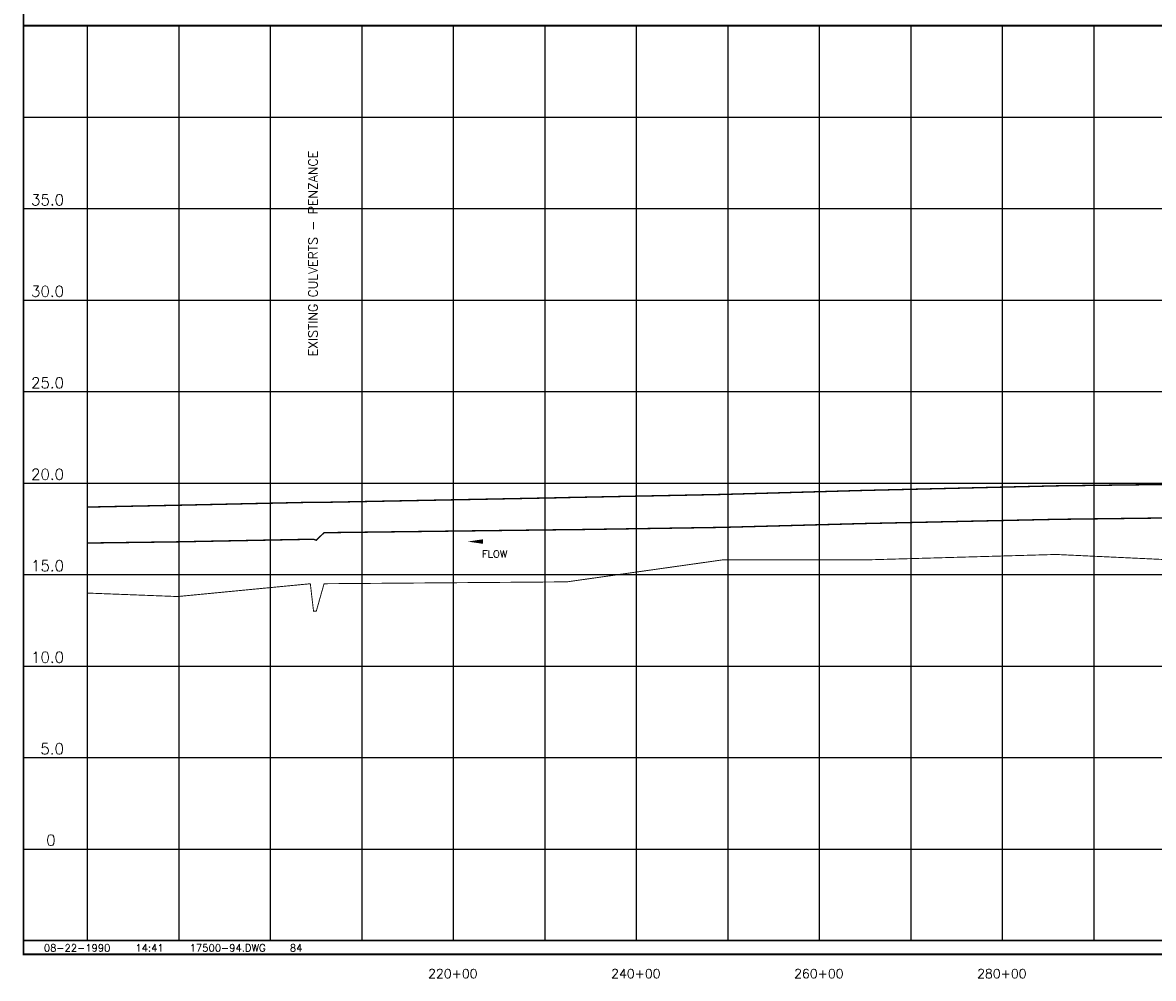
# Model space of a CAD drawing. Extents: x 241642 to 275062, y 801617 to 822983.
# Tile 1 of 5: x 241642 to 253999, y 801889 to 812336. Entities that reach past the tile are written whole.
import ezdxf
from ezdxf.enums import TextEntityAlignment as Align

# ---------------------------------------------------------------- set-up
doc = ezdxf.new("R2010")
doc.units = 0
doc.header["$LTSCALE"] = 800
doc.linetypes.add('DASHED', pattern=[0])
doc.linetypes.add('STREAM', pattern=[0])
doc.layers.get('0').update_dxf_attribs({"linetype": 'CONTINUOUS'})
for name, color, linetype in [('BORDER', 1, 'CONTINUOUS'), ('FLOOD1', 15, 'CONTINUOUS'), ('FLOOD3', 15, 'CONTINUOUS'), ('GRID', 2, 'CONTINUOUS'), ('LIMBS', 5, 'STREAM'), ('PLAKES', 5, 'CONTINUOUS'), ('PRSTRUCT', 13, 'CONTINUOUS'), ('SPROF', 11, 'DASHED'), ('TEXT', 7, 'CONTINUOUS')]:
    doc.layers.add(name, color=color, linetype=linetype)
doc.layers.get('0').freeze()
doc.styles.get("Standard").update_dxf_attribs({"font": 'ROMANT'})

# ---------------------------------------------------------------- blocks, each defined once
blk = doc.blocks.new('LOGON')
at = {"color": 0}
blk.add_attdef('DATE', text='', height=1, dxfattribs=at).set_placement((-1.87, 1.76), align=Align.RIGHT)
for tag, p in [('TIME', (1.56, 1.76)), ('DRAWING', (8.97, 1.76)), ('OPERATOR', (22.66, 1.76))]:
    blk.add_attdef(tag, p, '', height=1, dxfattribs=at)
blk = doc.blocks.new('FLARROW')
at = {"layer": 'PLAKES', "color": 0}
blk.add_lwpolyline([(0, 0, 0, 0.05, 0), (0.168, 0, 0, 0, -0.087559), (0.267, -0.018, 0, 0, 0.245722), (0.355, -0.006, 0, 0, -0.309425), (0.492, -0.004, 0, 0, 0), (0.558, -0.006, 0, 0, 0)], format="xyseb", dxfattribs=at)
blk.add_text('FLOW', height=0.08, dxfattribs=at).set_placement((0.295, -0.176), align=Align.CENTER)

msp = doc.modelspace()

# ---------------------------------------------------------------- linework, layer by layer
at = {"layer": 'BORDER', "color": 0, "const_width": 20}
msp.add_lwpolyline([(241652, 802153), (275052, 802153), (275052, 822973), (241652, 822973)], close=True, dxfattribs=at)
for points in [[(241652, 812303), (275052, 812303)], [(241652, 802303), (275052, 802303)]]:
    msp.add_lwpolyline(points, dxfattribs=at)
at = {"layer": 'FLOOD1', "color": 0, "const_width": 15}
msp.add_lwpolyline([(242352, 806648), (243336, 806661), (244786, 806689), (244821, 806689), (244851, 806679), (244936, 806761), (247516, 806793), (247586, 806793), (249286, 806819), (250836, 806861), (252936, 806907), (254216, 806923), (255616, 806947), (257986, 807009), (259636, 807059), (259786, 807059), (259886, 807063), (261236, 807081), (263636, 807111), (264536, 807131), (266086, 807243), (268136, 807287), (270676, 807353), (271836, 807441)], dxfattribs=at)
at = {"layer": 'FLOOD3', "color": 0, "const_width": 15}
msp.add_lwpolyline([(242352, 807041), (243336, 807061), (244786, 807093), (244821, 807093), (244851, 807093), (244936, 807093), (247516, 807143), (247586, 807145), (249286, 807179), (250836, 807223), (252936, 807273), (254216, 807289), (255616, 807307), (257986, 807355), (259636, 807421), (259786, 807421), (259886, 807427), (261236, 807433), (263636, 807445), (264536, 807453), (266086, 807483), (268136, 807507), (270676, 807555), (271836, 807641)], dxfattribs=at)
at = {"layer": 'GRID', "color": 0}
for points in [[(242352, 802303), (242352, 812303)], [(243352, 802303), (243352, 812303)], [(244352, 802303), (244352, 812303)], [(245352, 802303), (245352, 812303)], [(246352, 802303), (246352, 812303)], [(247352, 802303), (247352, 812303)], [(248352, 802303), (248352, 812303)], [(249352, 802303), (249352, 812303)], [(250352, 802303), (250352, 812303)], [(251352, 802303), (251352, 812303)], [(252352, 802303), (252352, 812303)], [(253352, 802303), (253352, 812303)], [(241652, 811303), (275052, 811303)], [(241652, 810303), (275052, 810303)], [(241652, 809303), (275052, 809303)], [(241652, 808303), (275052, 808303)], [(241652, 807303), (275052, 807303)], [(241652, 806303), (275052, 806303)], [(241652, 805303), (275052, 805303)], [(241652, 804303), (275052, 804303)], [(241652, 803303), (275052, 803303)]]:
    msp.add_lwpolyline(points, dxfattribs=at)
at = {"layer": 'SPROF', "color": 0, "const_width": 10}
msp.add_lwpolyline([(242352, 806101), (243336, 806063), (244786, 806203), (244821, 805903), (244851, 805903), (244936, 806203), (247516, 806223), (247586, 806223), (249286, 806463), (250836, 806463), (252936, 806523), (254216, 806463), (255616, 806543), (257986, 806603), (259636, 806363), (259786, 806363), (259886, 806843), (261236, 806843), (263636, 806863), (264536, 806903), (266086, 807103), (268136, 806843), (270676, 807123), (271836, 806743)], dxfattribs=at)

# ---------------------------------------------------------------- block references
at = {"layer": 'LIMBS', "color": 0, "xscale": 1000, "yscale": 1000, "zscale": 1000}
msp.add_blockref('FLARROW', (246506, 806664), dxfattribs=at)
at = {"layer": 'TEXT', "color": 0, "xscale": 80, "yscale": 80, "zscale": 80}
msp.add_blockref('LOGON', (242750, 802041), dxfattribs=at).add_auto_attribs({'DATE': '08-22-1990', 'TIME': '14:41', 'OPERATOR': '84', 'DRAWING': '17500-94.DWG'})

# ---------------------------------------------------------------- texts
at = {"layer": 'PRSTRUCT', "color": 0}
msp.add_text('EXISTING CULVERTS - PENZANCE', height=100, rotation=90, dxfattribs=at).set_placement((244865, 808689))
at = {"layer": 'TEXT', "color": 0}
for s, p in [('35.0', (241734, 810339)), ('30.0', (241734, 809339)), ('25.0', (241734, 808339)), ('20.0', (241734, 807339)), ('15.0', (241734, 806339)), ('10.0', (241734, 805339)), ('5.0', (241836, 804339)), ('0', (241899, 803340))]:
    msp.add_text(s, height=120, rotation=0.0001, dxfattribs=at).set_placement(p)
for s, p in [('220+00', (246343, 801891)), ('240+00', (248343, 801891)), ('260+00', (250343, 801891)), ('280+00', (252343, 801891))]:
    msp.add_text(s, height=100, dxfattribs=at).set_placement(p, align=Align.CENTER)

doc.saveas('drawing.dxf')
